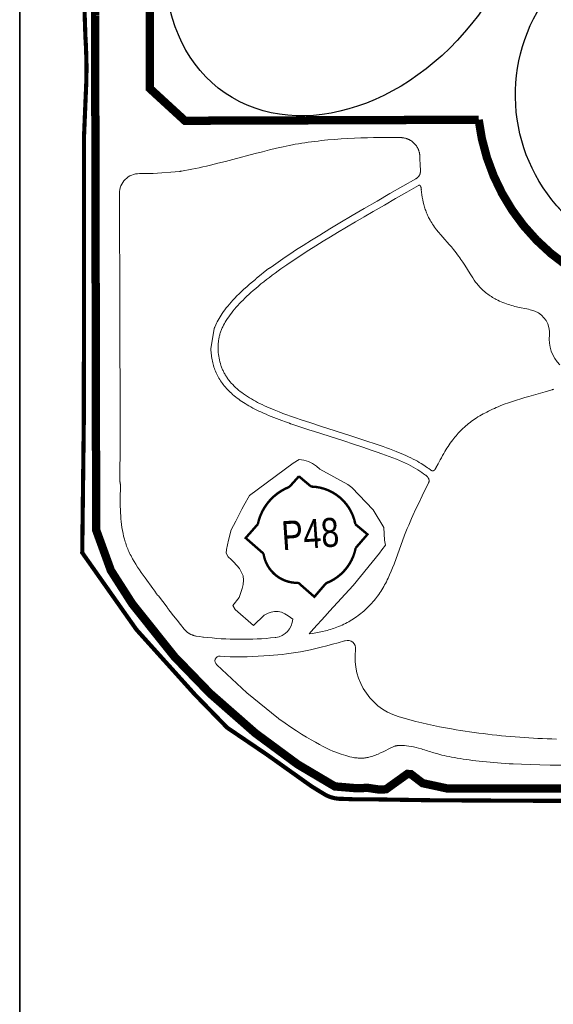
# Model space of a CAD drawing. Extents: x 0 to 840, y 0 to 594.
# Tile 11 of 16: x 733 to 748, y 509 to 537. Entities that reach past the tile are written whole.
import ezdxf

# ---------------------------------------------------------------- set-up
doc = ezdxf.new("R2010")
doc.units = 0
doc.linetypes.add('CENTER', pattern=[50.8, 31.75, -6.35, 6.35, -6.35])
doc.linetypes.add('PHANTOM', pattern=[2.5, 1.25, -0.25, 0.25, -0.25, 0.25, -0.25])
doc.layers.get('0').update_dxf_attribs({"lineweight": 0})
for name, color, linetype, lineweight in [('constrain', 252, 'Continuous', 5), ('DW-TITLE', 7, 'Continuous', 0), ('L-PARK LINES', 4, 'Continuous', 9)]:
    doc.layers.add(name, color=color, linetype=linetype, lineweight=lineweight)
doc.layers.add('DLN914__', color=5, linetype='PHANTOM')
doc.styles.add('Style-Arial', font='arial.ttf', dxfattribs={"width": 0.8})

# ---------------------------------------------------------------- blocks, each defined once
blk = doc.blocks.new('A$C0BCC0BFD')
at = {"layer": 'L-PARK LINES', "color": 7}
for p, q in [((165.34, -375.93), (162.59, -376.07)), ((168.06, -375.82), (165.34, -375.93)), ((170.74, -375.73), (168.06, -375.82)), ((173.36, -375.67), (170.74, -375.73)), ((175.91, -375.64), (173.36, -375.67)), ((178.38, -375.63), (175.91, -375.64)), ((180.77, -375.63), (178.38, -375.63)), ((183.06, -375.66), (180.77, -375.63)), ((185.06, -375.7), (183.06, -375.66)), ((185.24, -375.71), (185.06, -375.7)), ((185.41, -375.73), (185.24, -375.71)), ((185.59, -375.74), (185.41, -375.73)), ((185.76, -375.77), (185.59, -375.74)), ((185.94, -375.79), (185.76, -375.77)), ((186.12, -375.82), (185.94, -375.79)), ((186.3, -375.86), (186.12, -375.82)), ((186.48, -375.89), (186.3, -375.86)), ((186.66, -375.94), (186.48, -375.89)), ((186.83, -375.98), (186.66, -375.94)), ((133.94, -379.86), (132.55, -380.19)), ((135.32, -379.55), (133.94, -379.86)), ((136.66, -379.25), (135.32, -379.55)), ((137.97, -378.98), (136.66, -379.25)), ((139.25, -378.73), (137.97, -378.98)), ((140.49, -378.5), (139.25, -378.73)), ((141.82, -378.27), (140.49, -378.5)), ((143.16, -378.05), (141.82, -378.27)), ((144.51, -377.85), (143.16, -378.05)), ((145.88, -377.65), (144.51, -377.85)), ((147.25, -377.47), (145.88, -377.65)), ((148.63, -377.29), (147.25, -377.47)), ((150.02, -377.13), (148.63, -377.29)), ((151.41, -376.97), (150.02, -377.13)), ((154.2, -376.69), (151.41, -376.97)), ((157.01, -376.45), (154.2, -376.69)), ((159.8, -376.24), (157.01, -376.45)), ((162.59, -376.07), (159.8, -376.24)), ((187.01, -376.04), (186.83, -375.98)), ((187.19, -376.09), (187.01, -376.04)), ((187.37, -376.15), (187.19, -376.09)), ((187.55, -376.22), (187.37, -376.15)), ((187.73, -376.29), (187.55, -376.22)), ((187.9, -376.36), (187.73, -376.29)), ((188.08, -376.44), (187.9, -376.36)), ((188.25, -376.52), (188.08, -376.44)), ((188.43, -376.61), (188.25, -376.52)), ((188.6, -376.7), (188.43, -376.61)), ((188.77, -376.8), (188.6, -376.7)), ((188.93, -376.9), (188.77, -376.8)), ((189.1, -377), (188.93, -376.9)), ((189.26, -377.11), (189.1, -377)), ((189.43, -377.23), (189.26, -377.11)), ((189.58, -377.34), (189.43, -377.23)), ((189.74, -377.46), (189.58, -377.34)), ((189.89, -377.59), (189.74, -377.46)), ((190.04, -377.72), (189.89, -377.59)), ((190.19, -377.85), (190.04, -377.72)), ((190.33, -377.99), (190.19, -377.85)), ((190.47, -378.13), (190.33, -377.99)), ((190.61, -378.27), (190.47, -378.13)), ((190.74, -378.42), (190.61, -378.27)), ((190.87, -378.57), (190.74, -378.42)), ((191, -378.72), (190.87, -378.57)), ((191.12, -378.88), (191, -378.72)), ((191.24, -379.03), (191.12, -378.88)), ((191.35, -379.19), (191.24, -379.03)), ((191.46, -379.36), (191.35, -379.19)), ((191.57, -379.52), (191.46, -379.36)), ((191.67, -379.69), (191.57, -379.52)), ((191.76, -379.86), (191.67, -379.69)), ((191.86, -380.03), (191.76, -379.86)), ((191.94, -380.2), (191.86, -380.03)), ((123.69, -382.41), (114.32, -384.87)), ((126.72, -381.63), (123.69, -382.41)), ((129.68, -380.88), (126.72, -381.63)), ((132.55, -380.19), (129.68, -380.88)), ((192.03, -380.37), (191.94, -380.2)), ((192.11, -380.55), (192.03, -380.37)), ((192.18, -380.72), (192.11, -380.55)), ((192.25, -380.9), (192.18, -380.72)), ((192.32, -381.08), (192.25, -380.9)), ((192.38, -381.25), (192.32, -381.08)), ((192.43, -381.43), (192.38, -381.25)), ((192.48, -381.61), (192.43, -381.43)), ((192.53, -381.79), (192.48, -381.61)), ((192.58, -381.96), (192.53, -381.79)), ((192.62, -382.14), (192.58, -381.96)), ((192.65, -382.32), (192.62, -382.14)), ((192.68, -382.5), (192.65, -382.32)), ((192.71, -382.67), (192.68, -382.5)), ((192.73, -382.85), (192.71, -382.67)), ((192.75, -383.02), (192.73, -382.85)), ((192.76, -383.2), (192.75, -383.02)), ((192.85, -385.02), (192.76, -383.2)), ((100.15, -388.31), (98.61, -388.64)), ((101.7, -387.97), (100.15, -388.31)), ((103.25, -387.62), (101.7, -387.97)), ((104.82, -387.25), (103.25, -387.62)), ((107.98, -386.49), (104.82, -387.25)), ((111.15, -385.69), (107.98, -386.49)), ((114.32, -384.87), (111.15, -385.69)), ((192.91, -386.69), (192.85, -385.02)), ((193, -389.98), (192.91, -386.69)), ((75, -390.8), (80.74, -390.81)), ((91.87, -389.94), (80.74, -390.81)), ((91.93, -389.92), (91.87, -389.94)), ((91.99, -389.9), (91.93, -389.92)), ((92.11, -389.87), (91.99, -389.9)), ((92.23, -389.83), (92.11, -389.87)), ((92.36, -389.8), (92.23, -389.83)), ((92.5, -389.78), (92.36, -389.8)), ((92.64, -389.75), (92.5, -389.78)), ((94.1, -389.5), (92.64, -389.75)), ((95.59, -389.23), (94.1, -389.5)), ((97.09, -388.94), (95.59, -389.23)), ((98.61, -388.64), (97.09, -388.94)), ((191.77, -392.51), (191.86, -392.43)), ((191.86, -392.43), (191.95, -392.35)), ((191.95, -392.35), (192.04, -392.26)), ((192.04, -392.26), (192.12, -392.18)), ((192.12, -392.18), (192.2, -392.09)), ((192.2, -392.09), (192.27, -392)), ((192.27, -392), (192.35, -391.91)), ((192.35, -391.91), (192.42, -391.81)), ((192.42, -391.81), (192.48, -391.72)), ((192.48, -391.72), (192.55, -391.62)), ((192.55, -391.62), (192.61, -391.52)), ((192.61, -391.52), (192.63, -391.47)), ((192.63, -391.47), (192.66, -391.42)), ((192.66, -391.42), (192.69, -391.37)), ((192.69, -391.37), (192.71, -391.32)), ((192.71, -391.32), (192.74, -391.27)), ((192.74, -391.27), (192.76, -391.21)), ((192.76, -391.21), (192.78, -391.16)), ((192.78, -391.16), (192.8, -391.11)), ((192.8, -391.11), (192.83, -391.06)), ((192.83, -391.06), (192.84, -391)), ((192.84, -391), (192.86, -390.95)), ((192.86, -390.95), (192.88, -390.89)), ((192.88, -390.89), (192.9, -390.84)), ((192.9, -390.84), (192.91, -390.78)), ((192.91, -390.78), (192.93, -390.73)), ((192.93, -390.73), (192.94, -390.67)), ((192.94, -390.67), (192.95, -390.62)), ((192.95, -390.62), (192.96, -390.56)), ((192.96, -390.56), (192.97, -390.5)), ((192.97, -390.5), (192.98, -390.45)), ((192.98, -390.45), (192.99, -390.39)), ((192.99, -390.33), (193, -390.27)), ((192.99, -390.39), (192.99, -390.33)), ((193.01, -390.04), (193, -389.98)), ((193, -390.16), (193.01, -390.1)), ((193, -390.21), (193, -390.16)), ((193, -390.27), (193, -390.21)), ((193.01, -390.1), (193.01, -390.04)), ((180.22, -399.18), (185.64, -396.09)), ((185.64, -396.09), (191.07, -393)), ((191.07, -393), (191.17, -392.94)), ((191.17, -392.94), (191.28, -392.87)), ((191.28, -392.87), (191.38, -392.8)), ((191.38, -392.8), (191.48, -392.73)), ((191.48, -392.73), (191.58, -392.66)), ((191.58, -392.66), (191.68, -392.58)), ((191.68, -392.58), (191.77, -392.51)), ((66.8, -449.76), (66.64, -399.18)), ((174.82, -402.3), (180.22, -399.18)), ((169.42, -405.43), (174.82, -402.3)), ((159.21, -411.45), (164.31, -408.43)), ((164.31, -408.43), (169.42, -405.43)), ((154.95, -414), (159.21, -411.45)), ((147.24, -418.73), (150.72, -416.58)), ((150.72, -416.58), (154.95, -414)), ((140.99, -422.7), (143.79, -420.9)), ((143.79, -420.9), (147.24, -418.73)), ((136.21, -425.88), (138.2, -424.54)), ((138.2, -424.54), (140.99, -422.7)), ((130.32, -430.04), (132.26, -428.63)), ((132.26, -428.63), (134.23, -427.24)), ((134.23, -427.24), (136.21, -425.88)), ((124.11, -434.76), (129.19, -430.68)), ((129.19, -430.68), (129.28, -430.64)), ((129.28, -430.64), (129.36, -430.6)), ((129.36, -430.6), (129.45, -430.56)), ((129.45, -430.56), (129.54, -430.52)), ((129.54, -430.52), (129.63, -430.48)), ((129.63, -430.48), (129.71, -430.43)), ((129.71, -430.43), (129.8, -430.38)), ((129.8, -430.38), (129.89, -430.33)), ((129.89, -430.33), (129.97, -430.28)), ((129.97, -430.28), (130.06, -430.22)), ((130.06, -430.22), (130.15, -430.16)), ((130.15, -430.16), (130.23, -430.11)), ((130.23, -430.11), (130.32, -430.04)), ((120.06, -438.29), (121.26, -437.24)), ((121.26, -437.24), (122.48, -436.2)), ((122.48, -436.2), (123.71, -435.18)), ((123.71, -435.18), (123.75, -435.14)), ((123.75, -435.14), (123.8, -435.1)), ((123.8, -435.1), (123.84, -435.06)), ((123.84, -435.06), (123.88, -435.03)), ((123.88, -435.03), (123.91, -434.99)), ((123.91, -434.99), (123.95, -434.95)), ((123.95, -434.95), (123.99, -434.91)), ((123.99, -434.91), (124.02, -434.88)), ((124.02, -434.88), (124.05, -434.84)), ((124.05, -434.84), (124.08, -434.8)), ((124.08, -434.8), (124.11, -434.76)), ((115.99, -442.14), (116.93, -441.2)), ((116.93, -441.2), (117.89, -440.27)), ((117.89, -440.27), (118.87, -439.36)), ((118.87, -439.36), (120.06, -438.29)), ((112.11, -446.45), (112.82, -445.59)), ((112.82, -445.59), (113.55, -444.75)), ((113.55, -444.75), (114.3, -443.92)), ((114.3, -443.92), (115.06, -443.1)), ((115.06, -443.1), (115.99, -442.14)), ((66.95, -495.31), (66.8, -449.76)), ((108.93, -450.86), (109.38, -450.17)), ((109.38, -450.17), (109.84, -449.48)), ((109.84, -449.48), (110.38, -448.7)), ((110.38, -448.7), (110.94, -447.94)), ((110.94, -447.94), (111.52, -447.19)), ((111.52, -447.19), (112.11, -446.45)), ((106.78, -454.96), (107.08, -454.28)), ((107.08, -454.28), (107.4, -453.61)), ((107.4, -453.61), (107.73, -452.94)), ((107.73, -452.94), (108.09, -452.29)), ((108.09, -452.29), (108.5, -451.57)), ((108.5, -451.57), (108.93, -450.86)), ((106.38, -455.85), (105.06, -464.29)), ((106.38, -455.85), (106.42, -455.77)), ((106.42, -455.77), (106.47, -455.69)), ((106.47, -455.69), (106.5, -455.61)), ((106.5, -455.61), (106.54, -455.53)), ((106.54, -455.53), (106.58, -455.45)), ((106.58, -455.45), (106.62, -455.36)), ((106.62, -455.36), (106.66, -455.27)), ((106.66, -455.27), (106.78, -454.96)), ((105.06, -464.29), (105.08, -465.04)), ((105.08, -465.04), (105.12, -465.69)), ((105.12, -465.69), (105.17, -466.33)), ((105.17, -466.33), (105.24, -466.97)), ((105.24, -466.97), (105.33, -467.61)), ((105.33, -467.61), (105.43, -468.25)), ((105.43, -468.25), (105.54, -468.89)), ((105.54, -468.89), (105.67, -469.52)), ((105.67, -469.52), (105.82, -470.15)), ((105.82, -470.15), (105.98, -470.76)), ((105.98, -470.76), (106.15, -471.37)), ((106.15, -471.37), (106.33, -471.97)), ((106.33, -471.97), (106.54, -472.57)), ((106.54, -472.57), (106.76, -473.17)), ((106.76, -473.17), (106.99, -473.77)), ((106.99, -473.77), (107.24, -474.35)), ((107.24, -474.35), (107.5, -474.93)), ((107.5, -474.93), (107.79, -475.52)), ((107.79, -475.52), (108.1, -476.09)), ((108.1, -476.09), (108.42, -476.66)), ((108.42, -476.66), (108.75, -477.22)), ((108.75, -477.22), (109.1, -477.77)), ((109.1, -477.77), (109.47, -478.31)), ((109.47, -478.31), (109.85, -478.84)), ((109.85, -478.84), (110.24, -479.36)), ((110.24, -479.36), (110.67, -479.9)), ((110.67, -479.9), (111.11, -480.43)), ((111.11, -480.43), (111.57, -480.94)), ((111.57, -480.94), (112.04, -481.44)), ((112.04, -481.44), (112.56, -481.97)), ((112.56, -481.97), (113.09, -482.48)), ((113.09, -482.48), (113.63, -482.98)), ((113.63, -482.98), (114.18, -483.47)), ((114.18, -483.47), (114.8, -483.99)), ((114.8, -483.99), (115.43, -484.5)), ((115.43, -484.5), (116.07, -485)), ((116.07, -485), (116.73, -485.48)), ((116.73, -485.48), (117.39, -485.95)), ((117.39, -485.95), (118.06, -486.41)), ((118.06, -486.41), (118.74, -486.85)), ((118.74, -486.85), (119.42, -487.29)), ((119.42, -487.29), (120.22, -487.77)), ((120.22, -487.77), (121.03, -488.25)), ((121.03, -488.25), (121.85, -488.71)), ((121.85, -488.71), (122.67, -489.16)), ((122.67, -489.16), (123.51, -489.59)), ((123.51, -489.59), (124.34, -490.02)), ((124.34, -490.02), (125.19, -490.43)), ((125.19, -490.43), (126.03, -490.83)), ((126.03, -490.83), (127.11, -491.32)), ((127.11, -491.32), (128.18, -491.8)), ((66.98, -505.28), (66.95, -495.31)), ((128.18, -491.8), (129.27, -492.26)), ((129.27, -492.26), (130.36, -492.71)), ((130.36, -492.71), (131.45, -493.15)), ((131.45, -493.15), (132.55, -493.58)), ((132.55, -493.58), (134.76, -494.41)), ((134.76, -494.41), (136.41, -495)), ((136.41, -495), (138.06, -495.59)), ((138.06, -495.59), (138.14, -495.62)), ((138.14, -495.62), (138.21, -495.65)), ((138.21, -495.65), (138.28, -495.68)), ((138.28, -495.68), (138.35, -495.71)), ((138.35, -495.71), (138.42, -495.74)), ((138.42, -495.74), (138.48, -495.77)), ((138.48, -495.77), (138.54, -495.8)), ((138.54, -495.8), (138.6, -495.84)), ((138.6, -495.84), (138.65, -495.87)), ((138.65, -495.87), (146.19, -498.32)), ((148.52, -499.07), (146.19, -498.32)), ((160.8, -502.98), (148.52, -499.07)), ((164.88, -504.3), (160.8, -502.98)), ((168.86, -505.6), (164.88, -504.3)), ((172.82, -506.93), (168.86, -505.6)), ((174.82, -507.62), (172.82, -506.93)), ((176.81, -508.32), (174.82, -507.62)), ((121.3, -525.92), (139.59, -512.24)), ((139.59, -512.24), (142.14, -510.75)), ((142.14, -510.75), (144.1, -511.02)), ((144.1, -511.02), (145.99, -511.58)), ((145.99, -511.58), (147.76, -512.43)), ((178.37, -508.89), (176.81, -508.32)), ((179.93, -509.47), (178.37, -508.89)), ((181.48, -510.07), (179.93, -509.47)), ((183.02, -510.69), (181.48, -510.07)), ((184.27, -511.21), (183.02, -510.69)), ((185.51, -511.75), (184.27, -511.21)), ((186.74, -512.31), (185.51, -511.75)), ((187.96, -512.9), (186.74, -512.31)), ((147.76, -512.43), (149.39, -513.54)), ((149.39, -513.54), (150.83, -514.89)), ((150.83, -514.89), (162.59, -521.23)), ((188.99, -513.43), (187.96, -512.9)), ((190.01, -513.97), (188.99, -513.43)), ((191.01, -514.54), (190.01, -513.97)), ((192, -515.14), (191.01, -514.54)), ((192.81, -515.65), (192, -515.14)), ((193.6, -516.19), (192.81, -515.65)), ((194.38, -516.74), (193.6, -516.19)), ((66.85, -520.03), (66.84, -519.9)), ((66.86, -520.16), (66.85, -520.03)), ((66.87, -520.3), (66.86, -520.16)), ((66.89, -520.43), (66.87, -520.3)), ((66.91, -520.57), (66.89, -520.43)), ((66.93, -520.7), (66.91, -520.57)), ((193.76, -526.06), (196.46, -520.55)), ((195.15, -517.31), (194.38, -516.74)), ((195.27, -517.39), (195.15, -517.31)), ((195.38, -517.48), (195.27, -517.39)), ((195.49, -517.57), (195.38, -517.48)), ((195.59, -517.66), (195.49, -517.57)), ((195.69, -517.76), (195.59, -517.66)), ((195.79, -517.85), (195.69, -517.76)), ((195.88, -517.94), (195.79, -517.85)), ((195.97, -518.04), (195.88, -517.94)), ((196.05, -518.14), (195.97, -518.04)), ((196.13, -518.23), (196.05, -518.14)), ((196.17, -518.28), (196.13, -518.23)), ((196.2, -518.33), (196.17, -518.28)), ((196.24, -518.38), (196.2, -518.33)), ((196.27, -518.43), (196.24, -518.38)), ((196.31, -518.48), (196.27, -518.43)), ((196.34, -518.53), (196.31, -518.48)), ((196.37, -518.58), (196.34, -518.53)), ((196.4, -518.63), (196.37, -518.58)), ((196.42, -518.68), (196.4, -518.63)), ((196.45, -518.73), (196.42, -518.68)), ((196.47, -518.78), (196.45, -518.73)), ((196.46, -520.55), (196.49, -520.49)), ((196.5, -518.83), (196.47, -518.78)), ((196.49, -520.49), (196.52, -520.43)), ((196.52, -518.89), (196.5, -518.83)), ((196.54, -518.94), (196.52, -518.89)), ((196.52, -520.43), (196.54, -520.37)), ((196.56, -518.99), (196.54, -518.94)), ((196.54, -520.37), (196.56, -520.32)), ((196.58, -519.04), (196.56, -518.99)), ((196.56, -520.32), (196.58, -520.26)), ((196.59, -519.1), (196.58, -519.04)), ((196.58, -520.26), (196.6, -520.2)), ((196.61, -519.15), (196.59, -519.1)), ((196.6, -520.2), (196.61, -520.14)), ((196.62, -519.2), (196.61, -519.15)), ((196.61, -520.14), (196.63, -520.09)), ((196.63, -519.25), (196.62, -519.2)), ((196.64, -519.31), (196.63, -519.25)), ((196.63, -520.09), (196.64, -520.03)), ((196.65, -519.36), (196.64, -519.31)), ((196.64, -520.03), (196.65, -519.97)), ((196.66, -519.42), (196.65, -519.36)), ((196.65, -519.97), (196.66, -519.92)), ((196.67, -519.47), (196.66, -519.42)), ((196.66, -519.86), (196.67, -519.8)), ((196.66, -519.92), (196.66, -519.86)), ((196.67, -519.53), (196.67, -519.47)), ((196.67, -519.58), (196.67, -519.53)), ((196.68, -519.64), (196.67, -519.58)), ((196.67, -519.69), (196.68, -519.64)), ((196.67, -519.75), (196.67, -519.69)), ((196.67, -519.8), (196.67, -519.75)), ((66.95, -520.84), (66.93, -520.7)), ((66.98, -520.98), (66.95, -520.84)), ((67.01, -521.12), (66.96, -528.03)), ((67.01, -521.12), (66.98, -520.98)), ((162.59, -521.23), (164.2, -522.46)), ((164.2, -522.46), (173.19, -531.92)), ((66.96, -528.03), (66.95, -528.05)), ((66.95, -528.05), (66.95, -528.07)), ((66.95, -528.07), (66.95, -528.09)), ((66.95, -528.09), (66.95, -528.13)), ((66.95, -528.13), (66.95, -528.17)), ((66.95, -528.17), (66.98, -529.26)), ((118.91, -530.01), (121.3, -525.92)), ((191.16, -531.49), (192.45, -528.77)), ((192.45, -528.77), (193.76, -526.06)), ((66.98, -529.26), (66.99, -530.54)), ((66.99, -530.54), (67.02, -531.81)), ((67.02, -531.81), (67.07, -533.08)), ((115.53, -536.6), (118.04, -531.61)), ((118.04, -531.61), (118.91, -530.01)), ((173.19, -531.92), (177.64, -539.31)), ((189.91, -534.22), (191.16, -531.49)), ((67.07, -533.08), (67.15, -534.34)), ((67.15, -534.34), (67.24, -535.6)), ((67.24, -535.6), (67.36, -536.85)), ((67.36, -536.85), (67.51, -538.09)), ((113.51, -540.25), (115.53, -536.6)), ((188.1, -538.35), (188.69, -536.96)), ((188.69, -536.96), (189.29, -535.59)), ((189.29, -535.59), (189.91, -534.22)), ((67.51, -538.09), (67.69, -539.32)), ((67.69, -539.32), (67.89, -540.55)), ((67.89, -540.55), (68.13, -541.76)), ((112.42, -544.65), (113.51, -540.25)), ((177.64, -539.31), (177.93, -544.62)), ((186.41, -542.55), (186.96, -541.14)), ((186.96, -541.14), (187.52, -539.74)), ((187.52, -539.74), (188.1, -538.35)), ((68.13, -541.76), (68.4, -542.97)), ((68.4, -542.97), (68.71, -544.16)), ((68.71, -544.16), (68.88, -544.76)), ((68.88, -544.76), (69.06, -545.35)), ((69.06, -545.35), (69.25, -545.93)), ((111.59, -548.49), (112.42, -544.65)), ((177.93, -544.62), (178.4, -546.78)), ((181.95, -554.71), (186.41, -542.55)), ((69.25, -545.93), (69.45, -546.52)), ((69.45, -546.52), (69.66, -547.1)), ((69.66, -547.1), (69.88, -547.68)), ((69.88, -547.68), (70.11, -548.25)), ((70.11, -548.25), (70.35, -548.83)), ((70.35, -548.83), (70.62, -549.43)), ((70.62, -549.43), (70.9, -550.03)), ((111.42, -550.12), (111.59, -548.49)), ((176.81, -548.64), (175.91, -550.07)), ((178.4, -546.78), (176.81, -548.64)), ((70.9, -550.03), (71.19, -550.63)), ((71.19, -550.63), (71.5, -551.23)), ((71.5, -551.23), (71.81, -551.82)), ((71.81, -551.82), (72.14, -552.41)), ((72.14, -552.41), (72.81, -553.57)), ((72.81, -553.57), (73.52, -554.73)), ((112.32, -551.56), (111.42, -550.12)), ((113.52, -552.76), (112.32, -551.56)), ((114.7, -553.79), (113.52, -552.76)), ((175.91, -550.07), (164.74, -563.58)), ((73.52, -554.73), (74.26, -555.88)), ((74.26, -555.88), (75.03, -557.02)), ((75.03, -557.02), (75.81, -558.15)), ((116.99, -556.54), (114.7, -553.79)), ((118.54, -559.64), (116.99, -556.54)), ((180.11, -559.16), (180.74, -557.69)), ((180.74, -557.69), (181.36, -556.21)), ((181.36, -556.21), (181.95, -554.71)), ((75.81, -558.15), (76.61, -559.28)), ((76.61, -559.28), (77.42, -560.4)), ((77.42, -560.4), (80.68, -564.87)), ((118.73, -561.4), (118.54, -559.64)), ((118.61, -563.17), (118.73, -561.4)), ((178.74, -562.03), (179.09, -561.32)), ((179.09, -561.32), (179.44, -560.6)), ((179.44, -560.6), (180.11, -559.16)), ((80.68, -564.87), (81.48, -565.98)), ((81.48, -565.98), (82.26, -567.1)), ((116.9, -568.61), (118.18, -564.89)), ((118.18, -564.89), (118.61, -563.17)), ((164.74, -563.58), (154.87, -574.39)), ((176.39, -566.12), (176.81, -565.46)), ((176.81, -565.46), (177.21, -564.79)), ((177.21, -564.79), (177.61, -564.11)), ((177.61, -564.11), (178, -563.42)), ((178, -563.42), (178.37, -562.73)), ((178.37, -562.73), (178.74, -562.03)), ((82.26, -567.1), (82.67, -567.65)), ((82.67, -567.65), (82.7, -567.69)), ((82.7, -567.69), (82.74, -567.74)), ((82.74, -567.74), (82.77, -567.78)), ((82.77, -567.78), (82.81, -567.82)), ((82.81, -567.82), (82.84, -567.85)), ((82.84, -567.85), (82.87, -567.89)), ((82.87, -567.89), (82.91, -567.92)), ((82.91, -567.92), (82.94, -567.96)), ((82.94, -567.96), (82.97, -567.99)), ((82.97, -567.99), (86.7, -572.74)), ((114.25, -572), (116.9, -568.61)), ((173.1, -570.49), (173.6, -569.89)), ((173.6, -569.89), (174.1, -569.29)), ((174.1, -569.29), (174.58, -568.67)), ((174.58, -568.67), (175.05, -568.05)), ((175.05, -568.05), (175.51, -567.42)), ((175.51, -567.42), (175.95, -566.77)), ((175.95, -566.77), (176.39, -566.12)), ((86.7, -572.74), (86.72, -572.79)), ((86.72, -572.79), (86.73, -572.83)), ((86.73, -572.83), (86.75, -572.87)), ((86.75, -572.87), (86.79, -572.95)), ((86.79, -572.95), (86.84, -573.04)), ((86.84, -573.04), (86.88, -573.12)), ((86.88, -573.12), (86.93, -573.2)), ((86.93, -573.2), (86.98, -573.29)), ((86.98, -573.29), (87.03, -573.37)), ((87.03, -573.37), (87.09, -573.45)), ((87.09, -573.45), (87.21, -573.62)), ((87.21, -573.62), (87.33, -573.78)), ((87.33, -573.78), (87.98, -574.6)), ((115.3, -573.71), (114.25, -572)), ((122.91, -580.46), (115.3, -573.71)), ((169.25, -574.35), (169.83, -573.83)), ((169.83, -573.83), (170.4, -573.3)), ((170.4, -573.3), (170.96, -572.76)), ((170.96, -572.76), (171.51, -572.21)), ((171.51, -572.21), (172.05, -571.65)), ((172.05, -571.65), (172.58, -571.07)), ((172.58, -571.07), (173.1, -570.49)), ((87.98, -574.6), (89.4, -576.43)), ((89.4, -576.43), (90.84, -578.25)), ((90.84, -578.25), (92.29, -580.07)), ((127.44, -576.04), (122.91, -580.46)), ((129.02, -575.24), (127.44, -576.04)), ((130.35, -574.77), (129.02, -575.24)), ((131.8, -574.54), (130.35, -574.77)), ((133.27, -574.58), (131.8, -574.54)), ((134.71, -574.88), (133.27, -574.58)), ((136.14, -575.46), (134.71, -574.88)), ((137.48, -576.34), (136.14, -575.46)), ((139.43, -577.79), (137.48, -576.34)), ((153.02, -576.44), (148.12, -581.87)), ((154.87, -574.39), (153.02, -576.44)), ((163.58, -578.44), (164.25, -578.04)), ((164.25, -578.04), (164.91, -577.62)), ((164.91, -577.62), (165.55, -577.19)), ((165.55, -577.19), (166.19, -576.75)), ((166.19, -576.75), (166.82, -576.29)), ((166.82, -576.29), (167.44, -575.83)), ((167.44, -575.83), (168.06, -575.34)), ((168.06, -575.34), (168.66, -574.85)), ((168.66, -574.85), (169.25, -574.35)), ((92.29, -580.07), (93.86, -582.02)), ((93.86, -582.02), (93.99, -582.17)), ((93.99, -582.17), (94.12, -582.31)), ((94.12, -582.31), (94.25, -582.45)), ((94.25, -582.45), (94.39, -582.59)), ((148.12, -581.87), (146.27, -583.92)), ((153.23, -582.64), (153.91, -582.46)), ((153.91, -582.46), (154.58, -582.28)), ((154.58, -582.28), (155.25, -582.08)), ((155.25, -582.08), (155.92, -581.88)), ((155.92, -581.88), (156.58, -581.66)), ((156.58, -581.66), (157.23, -581.43)), ((157.23, -581.43), (157.97, -581.16)), ((157.97, -581.16), (158.69, -580.87)), ((158.69, -580.87), (159.42, -580.57)), ((159.42, -580.57), (160.13, -580.25)), ((160.13, -580.25), (160.84, -579.92)), ((160.84, -579.92), (161.53, -579.57)), ((161.53, -579.57), (162.23, -579.21)), ((162.23, -579.21), (162.91, -578.83)), ((162.91, -578.83), (163.58, -578.44)), ((94.39, -582.59), (94.53, -582.73)), ((94.53, -582.73), (94.67, -582.86)), ((94.67, -582.86), (94.82, -582.99)), ((94.82, -582.99), (94.97, -583.11)), ((94.97, -583.11), (95.12, -583.24)), ((95.12, -583.24), (95.28, -583.35)), ((95.28, -583.35), (95.44, -583.47)), ((95.44, -583.47), (95.6, -583.58)), ((95.6, -583.58), (95.77, -583.69)), ((95.77, -583.69), (95.94, -583.79)), ((95.94, -583.79), (96.11, -583.89)), ((96.11, -583.89), (96.28, -583.99)), ((96.28, -583.99), (96.46, -584.08)), ((96.46, -584.08), (96.64, -584.17)), ((96.64, -584.17), (96.81, -584.25)), ((96.81, -584.25), (97, -584.33)), ((97, -584.33), (97.18, -584.4)), ((97.18, -584.4), (97.36, -584.47)), ((97.36, -584.47), (97.55, -584.54)), ((97.55, -584.54), (97.73, -584.6)), ((97.73, -584.6), (97.92, -584.66)), ((97.92, -584.66), (98.11, -584.71)), ((98.11, -584.71), (98.3, -584.76)), ((98.3, -584.76), (98.49, -584.8)), ((98.49, -584.8), (98.68, -584.84)), ((98.68, -584.84), (98.86, -584.87)), ((98.86, -584.87), (100.39, -585.08)), ((100.39, -585.08), (101.72, -585.26)), ((101.72, -585.26), (101.76, -585.26)), ((101.76, -585.26), (101.8, -585.26)), ((101.8, -585.26), (101.84, -585.27)), ((101.84, -585.27), (101.88, -585.27)), ((131.99, -585.48), (132.26, -585.45)), ((146.27, -583.93), (147.68, -583.73)), ((146.27, -583.92), (146.27, -583.93)), ((147.68, -583.73), (149.09, -583.5)), ((149.09, -583.5), (150.48, -583.24)), ((150.48, -583.24), (151.86, -582.96)), ((151.86, -582.96), (153.23, -582.64)), ((144.74, -591.02, 0), (146.88, -590.58, 0)), ((146.88, -590.58, 0), (149.08, -590.09, 0)), ((149.08, -590.09, 0), (151.34, -589.55, 0)), ((151.34, -589.55, 0), (153.68, -588.96, 0)), ((153.68, -588.96, 0), (156.08, -588.32, 0)), ((156.08, -588.32, 0), (158.55, -587.63, 0)), ((158.55, -587.63, 0), (161.1, -586.89, 0)), ((161.1, -586.89, 0), (161.41, -586.8, 0)), ((108.95, -593.25, 0), (110.85, -593.47, 0)), ((129.59, -593.04, 0), (131.31, -592.93, 0)), ((131.31, -592.93, 0), (133.09, -592.77, 0)), ((133.09, -592.77, 0), (134.9, -592.58, 0)), ((134.9, -592.58, 0), (136.76, -592.35, 0)), ((136.76, -592.35, 0), (138.68, -592.08, 0)), ((138.68, -592.08, 0), (140.64, -591.77, 0)), ((140.64, -591.77, 0), (142.66, -591.42, 0)), ((142.66, -591.42, 0), (144.74, -591.02, 0)), ((120.13, -608.72, 0), (107.51, -596.93)), ((133.41, -619.49, 0), (120.13, -608.72, 0)), ((133.48, -619.55, 0), (133.41, -619.49, 0)), ((133.51, -619.57, 0), (133.48, -619.55, 0)), ((136.17, -621.42, 0), (133.51, -619.57, 0)), ((186.14, -619.32, 0), (188.61, -620, 0)), ((138.64, -623.09, 0), (136.17, -621.42, 0)), ((140.96, -624.62, 0), (138.64, -623.09, 0)), ((188.61, -620, 0), (191.08, -620.65, 0)), ((191.08, -620.65, 0), (193.57, -621.27, 0)), ((193.57, -621.27, 0), (196.07, -621.85, 0)), ((196.07, -621.85, 0), (198.57, -622.4, 0)), ((198.57, -622.4, 0), (201.08, -622.91, 0)), ((201.08, -622.91, 0), (203.6, -623.39, 0)), ((203.6, -623.39, 0), (206.12, -623.84, 0)), ((206.12, -623.84, 0), (208.01, -624.15, 0)), ((143.14, -626.01, 0), (140.96, -624.62, 0)), ((145.19, -627.27, 0), (143.14, -626.01, 0)), ((147.11, -628.41, 0), (145.19, -627.27, 0)), ((208.01, -624.15, 0), (209.9, -624.46, 0)), ((209.9, -624.46, 0), (211.8, -624.75, 0)), ((211.8, -624.75, 0), (213.69, -625.03, 0)), ((213.69, -625.03, 0), (215.59, -625.3, 0)), ((215.59, -625.3, 0), (217.5, -625.55, 0)), ((217.5, -625.55, 0), (219.4, -625.8, 0)), ((219.4, -625.8, 0), (221.31, -626.03, 0)), ((221.31, -626.03, 0), (223.22, -626.25, 0)), ((223.22, -626.25, 0), (225.13, -626.46, 0)), ((225.13, -626.46, 0), (227.05, -626.66, 0)), ((227.05, -626.66, 0), (228.96, -626.84, 0)), ((228.96, -626.84, 0), (230.88, -627.01, 0)), ((230.88, -627.01, 0), (232.8, -627.17, 0)), ((232.8, -627.17, 0), (234.72, -627.32, 0)), ((234.72, -627.32, 0), (236.64, -627.46, 0)), ((236.64, -627.46, 0), (238.56, -627.58, 0)), ((238.56, -627.58, 0), (240.49, -627.7, 0)), ((240.49, -627.7, 0), (242.41, -627.8, 0)), ((242.41, -627.8, 0), (244.34, -627.89, 0)), ((244.34, -627.89, 0), (246.26, -627.96, 0)), ((246.26, -627.96, 0), (248.19, -628.02, 0)), ((148.9, -629.43, 0), (147.11, -628.41, 0)), ((150.58, -630.35, 0), (148.9, -629.43, 0)), ((152.15, -631.16, 0), (150.58, -630.35, 0)), ((153.62, -631.89, 0), (152.15, -631.16, 0)), ((155, -632.53, 0), (153.62, -631.89, 0)), ((180.66, -631.71, 0), (177.33, -633.38, 0)), ((180.98, -631.56, 0), (180.66, -631.71, 0)), ((181.29, -631.43, 0), (180.98, -631.56, 0)), ((181.59, -631.3, 0), (181.29, -631.43, 0)), ((181.88, -631.19, 0), (181.59, -631.3, 0)), ((182.16, -631.1, 0), (181.88, -631.19, 0)), ((182.3, -631.05, 0), (182.16, -631.1, 0)), ((182.43, -631.01, 0), (182.3, -631.05, 0)), ((182.57, -630.98, 0), (182.43, -631.01, 0)), ((182.71, -630.94, 0), (182.57, -630.98, 0)), ((182.84, -630.91, 0), (182.71, -630.94, 0)), ((182.98, -630.88, 0), (182.84, -630.91, 0)), ((183.12, -630.85, 0), (182.98, -630.88, 0)), ((183.26, -630.83, 0), (183.12, -630.85, 0)), ((183.4, -630.81, 0), (183.26, -630.83, 0)), ((183.54, -630.79, 0), (183.4, -630.81, 0)), ((183.68, -630.77, 0), (183.54, -630.79, 0)), ((183.83, -630.76, 0), (183.68, -630.77, 0)), ((184.13, -630.74, 0), (183.83, -630.76, 0)), ((184.45, -630.73, 0), (184.13, -630.74, 0)), ((184.79, -630.72, 0), (184.45, -630.73, 0)), ((185.14, -630.73, 0), (184.79, -630.72, 0)), ((185.51, -630.74, 0), (185.14, -630.73, 0)), ((185.9, -630.76, 0), (185.51, -630.74, 0)), ((186.31, -630.79, 0), (185.9, -630.76, 0)), ((187.17, -630.87, 0), (186.31, -630.79, 0)), ((188.1, -630.99, 0), (187.17, -630.87, 0)), ((189.08, -631.15, 0), (188.1, -630.99, 0)), ((190.11, -631.36, 0), (189.08, -631.15, 0)), ((191.18, -631.6, 0), (190.11, -631.36, 0)), ((192.29, -631.89, 0), (191.18, -631.6, 0)), ((193.43, -632.22, 0), (192.29, -631.89, 0)), ((248.19, -628.02, 0), (250.12, -628.08, 0)), ((156.29, -633.09, 0), (155, -632.53, 0)), ((157.5, -633.59, 0), (156.29, -633.09, 0)), ((158.63, -634.02, 0), (157.5, -633.59, 0)), ((159.7, -634.4, 0), (158.63, -634.02, 0)), ((160.71, -634.73, 0), (159.7, -634.4, 0)), ((161.67, -635.02, 0), (160.71, -634.73, 0)), ((162.58, -635.28, 0), (161.67, -635.02, 0)), ((163.44, -635.49, 0), (162.58, -635.28, 0)), ((164.26, -635.68, 0), (163.44, -635.49, 0)), ((165.04, -635.82, 0), (164.26, -635.68, 0)), ((165.41, -635.89, 0), (165.04, -635.82, 0)), ((165.78, -635.94, 0), (165.41, -635.89, 0)), ((166.14, -635.99, 0), (165.78, -635.94, 0)), ((166.49, -636.02, 0), (166.14, -635.99, 0)), ((166.84, -636.05, 0), (166.49, -636.02, 0)), ((167.17, -636.08, 0), (166.84, -636.05, 0)), ((167.5, -636.09, 0), (167.17, -636.08, 0)), ((167.83, -636.1, 0), (167.5, -636.09, 0)), ((168.15, -636.1, 0), (167.83, -636.1, 0)), ((168.46, -636.1, 0), (168.15, -636.1, 0)), ((168.77, -636.09, 0), (168.46, -636.1, 0)), ((169.07, -636.07, 0), (168.77, -636.09, 0)), ((169.37, -636.04, 0), (169.07, -636.07, 0)), ((169.67, -636.01, 0), (169.37, -636.04, 0)), ((169.96, -635.97, 0), (169.67, -636.01, 0)), ((170.25, -635.93, 0), (169.96, -635.97, 0)), ((170.54, -635.88, 0), (170.25, -635.93, 0)), ((170.82, -635.83, 0), (170.54, -635.88, 0)), ((171.11, -635.77, 0), (170.82, -635.83, 0)), ((171.39, -635.7, 0), (171.11, -635.77, 0)), ((171.95, -635.56, 0), (171.39, -635.7, 0)), ((172.52, -635.39, 0), (171.95, -635.56, 0)), ((173.08, -635.21, 0), (172.52, -635.39, 0)), ((173.63, -635.01, 0), (173.08, -635.21, 0)), ((174.19, -634.8, 0), (173.63, -635.01, 0)), ((174.74, -634.58, 0), (174.19, -634.8, 0)), ((175.28, -634.35, 0), (174.74, -634.58, 0)), ((176.33, -633.87, 0), (175.28, -634.35, 0)), ((177.33, -633.38, 0), (176.33, -633.87, 0)), ((200.33, -634.33, 0), (198.73, -633.88, 0)), ((201.19, -634.56, 0), (200.33, -634.33, 0)), ((202.09, -634.79, 0), (201.19, -634.56, 0)), ((203.04, -635.01, 0), (202.09, -634.79, 0)), ((204.03, -635.24, 0), (203.04, -635.01, 0)), ((205.07, -635.46, 0), (204.03, -635.24, 0)), ((206.15, -635.67, 0), (205.07, -635.46, 0)), ((207.28, -635.88, 0), (206.15, -635.67, 0)), ((208.46, -636.09, 0), (207.28, -635.88, 0)), ((209.67, -636.29, 0), (208.46, -636.09, 0)), ((210.93, -636.49, 0), (209.67, -636.29, 0)), ((212.23, -636.68, 0), (210.93, -636.49, 0)), ((213.56, -636.86, 0), (212.23, -636.68, 0)), ((214.93, -637.04, 0), (213.56, -636.86, 0)), ((216.33, -637.21, 0), (214.93, -637.04, 0)), ((217.77, -637.38, 0), (216.33, -637.21, 0)), ((219.24, -637.54, 0), (217.77, -637.38, 0)), ((220.74, -637.69, 0), (219.24, -637.54, 0)), ((222.26, -637.83, 0), (220.74, -637.69, 0)), ((223.81, -637.96, 0), (222.26, -637.83, 0)), ((225.39, -638.09, 0), (223.81, -637.96, 0)), ((226.99, -638.2, 0), (225.39, -638.09, 0)), ((228.62, -638.31, 0), (226.99, -638.2, 0)), ((230.28, -638.41, 0), (228.62, -638.31, 0)), ((231.98, -638.5, 0), (230.28, -638.41, 0)), ((235.52, -638.65, 0), (231.98, -638.5, 0)), ((239.26, -638.78, 0), (235.52, -638.65, 0)), ((243.25, -638.89, 0), (239.26, -638.78, 0)), ((247.53, -638.96, 0), (243.25, -638.89, 0)), ((252.14, -639.02, 0), (247.53, -638.96, 0))]:
    blk.add_line(p, q, dxfattribs=at)
for points in [[(217.51, -368.21, 0.599734), (360.5, -423.69)], [(377.11, -648.71), (204.61, -648.87), (193.99, -646.58), (189.06, -642.81), (187.58, -642.71), (178.6, -649.15), (175.72, -649.28), (170.95, -648.56), (166.23, -648.71), (157.12, -647.96), (141.54, -638.74), (123.8, -625.66), (104.73, -608.95), (89.8, -593.57), (72.04, -571.36), (63.04, -557.32), (56.87, -540.34), (56.43, -324.62, -0.215451)], [(248.87, -481.31), (248.75, -481.36), (248.63, -481.41), (248.51, -481.46), (248.4, -481.5), (248.24, -481.55), (247.78, -481.69), (245.49, -482.35), (238.62, -484.27), (236.87, -484.77), (235.14, -485.29), (233.41, -485.83), (231.68, -486.4), (229.97, -486.99), (228.27, -487.61), (226.58, -488.27), (225.74, -488.62), (224.91, -488.97), (224.08, -489.33), (223.26, -489.71), (222.44, -490.09), (221.62, -490.49), (220.87, -490.87), (220.12, -491.26), (219.38, -491.66), (218.65, -492.07), (217.92, -492.49), (217.2, -492.93), (216.49, -493.38), (215.79, -493.84), (215.14, -494.28), (214.51, -494.74), (213.89, -495.2), (213.27, -495.67), (212.67, -496.16), (212.07, -496.66), (211.49, -497.18), (210.91, -497.7), (210.4, -498.2), (209.9, -498.7), (209.41, -499.21), (208.93, -499.74), (208.45, -500.27), (207.99, -500.81), (207.54, -501.36), (207.09, -501.91), (206.58, -502.58), (206.08, -503.25), (205.59, -503.94), (205.11, -504.63), (204.64, -505.33), (204.18, -506.04), (203.73, -506.75), (203.29, -507.47), (202.8, -508.31), (202.31, -509.15), (201.83, -510), (201.37, -510.85), (200.45, -512.56), (199.57, -514.29), (199.52, -514.38), (199.47, -514.47), (199.43, -514.55), (199.37, -514.64), (199.32, -514.72), (199.27, -514.8), (199.21, -514.88), (199.18, -514.92), (199.15, -514.96), (199.1, -515.02), (199.06, -515.07), (199.01, -515.12), (198.98, -515.15), (198.96, -515.17), (198.93, -515.2), (198.9, -515.22), (198.88, -515.24), (198.85, -515.26), (198.82, -515.29), (198.79, -515.31), (198.76, -515.33), (198.73, -515.35), (198.71, -515.37), (198.68, -515.38), (198.65, -515.4), (198.62, -515.41), (198.59, -515.43), (198.56, -515.44), (198.53, -515.45), (198.5, -515.47), (198.47, -515.48), (198.44, -515.49), (198.41, -515.5), (198.38, -515.5), (198.34, -515.51), (198.31, -515.52), (198.3, -515.52), (198.28, -515.52), (198.26, -515.52), (198.25, -515.53), (198.22, -515.53), (198.2, -515.53), (198.17, -515.53), (198.14, -515.53), (198.12, -515.53), (198.09, -515.53), (198.06, -515.52), (198.04, -515.52), (198.01, -515.52), (197.98, -515.51), (197.96, -515.51), (197.93, -515.5), (197.91, -515.5), (197.88, -515.49), (197.85, -515.48), (197.83, -515.47), (197.8, -515.46), (197.77, -515.45), (197.74, -515.44), (197.71, -515.43), (197.68, -515.41), (197.66, -515.4), (197.63, -515.38), (197.6, -515.37), (197.55, -515.34), (197.49, -515.3), (197.44, -515.27), (197.39, -515.23), (197.29, -515.16), (196.52, -514.58), (196.05, -514.24), (195.09, -513.57), (194.11, -512.93), (193.34, -512.44), (192.57, -511.98), (191.78, -511.53), (190.98, -511.09), (189.99, -510.57), (188.99, -510.06), (187.98, -509.58), (186.96, -509.11), (185.94, -508.66), (184.91, -508.22), (183.87, -507.79), (182.83, -507.37), (181.47, -506.84), (180.1, -506.33), (178.72, -505.82), (177.35, -505.33), (175.66, -504.73), (173.97, -504.15), (170.59, -503.01), (167.17, -501.89), (163.74, -500.78), (151.05, -496.73), (146.59, -495.29), (143.35, -494.22), (140.11, -493.13), (138.5, -492.56), (136.89, -491.99), (135.28, -491.4), (133.68, -490.79), (131.61, -489.98), (130.58, -489.55), (129.55, -489.12), (128.53, -488.67), (127.51, -488.21), (126.51, -487.74), (125.51, -487.24), (124.62, -486.8), (123.75, -486.33), (122.89, -485.85), (122.03, -485.36), (121.19, -484.85), (120.35, -484.32), (119.53, -483.77), (118.72, -483.21), (118.03, -482.71), (117.35, -482.19), (116.69, -481.65), (116.04, -481.1), (115.4, -480.54), (114.79, -479.95), (114.19, -479.34), (113.61, -478.72), (113.1, -478.12), (112.6, -477.5), (112.36, -477.19), (112.13, -476.87), (111.9, -476.55), (111.68, -476.22), (111.46, -475.89), (111.25, -475.56), (111.05, -475.22), (110.85, -474.88), (110.66, -474.53), (110.47, -474.18), (110.3, -473.83), (110.13, -473.47), (109.97, -473.11), (109.81, -472.75), (109.67, -472.38), (109.53, -472.01), (109.39, -471.64), (109.27, -471.26), (109.03, -470.51), (108.82, -469.75), (108.63, -468.98), (108.47, -468.2), (108.34, -467.42), (108.23, -466.64), (108.15, -465.85), (108.1, -465.07), (108.07, -464.28), (108.06, -463.49), (108.07, -463.09), (108.09, -462.69), (108.11, -462.3), (108.14, -461.91), (108.18, -461.51), (108.22, -461.12), (108.28, -460.74), (108.34, -460.35), (108.4, -459.97), (108.48, -459.6), (108.56, -459.22), (108.65, -458.84), (108.75, -458.47), (108.86, -458.1), (108.97, -457.72), (109.1, -457.34), (109.23, -456.97), (109.37, -456.6), (109.51, -456.23), (109.67, -455.86), (109.83, -455.5), (109.99, -455.14), (110.34, -454.44), (110.71, -453.75), (111.1, -453.07), (111.51, -452.4), (112.02, -451.61), (112.55, -450.84), (113.1, -450.08), (113.66, -449.33), (114.31, -448.51), (114.98, -447.7), (115.66, -446.9), (116.36, -446.12), (117.07, -445.35), (117.79, -444.59), (118.53, -443.84), (119.27, -443.11), (120.13, -442.29), (120.99, -441.49), (121.87, -440.7), (122.76, -439.92), (123.85, -438.97), (124.96, -438.04), (126.07, -437.12), (127.2, -436.21), (128.39, -435.28), (129.58, -434.35), (130.79, -433.44), (132, -432.54), (133.22, -431.64), (134.45, -430.76), (135.68, -429.89), (136.92, -429.03), (139.21, -427.48), (141.51, -425.95), (143.82, -424.45), (146.15, -422.96), (149.15, -421.08), (152.17, -419.21), (155.2, -417.36), (158.24, -415.53), (161.96, -413.3), (165.7, -411.1), (169.44, -408.9), (173.18, -406.72), (177.9, -403.99), (182.62, -401.27), (187.35, -398.57), (192.19, -395.81), (192.23, -395.79), (192.27, -395.78), (192.31, -395.76), (192.32, -395.75), (192.34, -395.74), (192.36, -395.74), (192.38, -395.73), (192.41, -395.72), (192.42, -395.72), (192.44, -395.71), (192.45, -395.71), (192.47, -395.71), (192.48, -395.7), (192.49, -395.7), (192.51, -395.7), (192.52, -395.7), (192.54, -395.69), (192.55, -395.69), (192.56, -395.69), (192.58, -395.69), (192.59, -395.69), (192.61, -395.69), (192.62, -395.69), (192.64, -395.69), (192.65, -395.69), (192.66, -395.7), (192.68, -395.7), (192.69, -395.7), (192.71, -395.7), (192.72, -395.71), (192.74, -395.71), (192.75, -395.72), (192.76, -395.72), (192.78, -395.73), (192.79, -395.73), (192.8, -395.74), (192.82, -395.74), (192.83, -395.75), (192.84, -395.76), (192.85, -395.77), (192.86, -395.77), (192.87, -395.78), (192.89, -395.79), (192.9, -395.8), (192.91, -395.81), (192.92, -395.82), (192.93, -395.83), (192.94, -395.84), (192.95, -395.85), (192.96, -395.86), (192.97, -395.87), (192.97, -395.88), (192.98, -395.89), (192.99, -395.9), (193, -395.91), (193.01, -395.93), (193.02, -395.94), (193.03, -395.96), (193.04, -395.97), (193.05, -395.99), (193.07, -396.02), (193.09, -396.05), (193.1, -396.08), (193.12, -396.11), (193.13, -396.15), (193.15, -396.19), (193.17, -396.24), (193.18, -396.28), (193.2, -396.33), (193.21, -396.37), (193.23, -396.42), (193.25, -396.51), (193.28, -396.63), (193.3, -396.74), (193.32, -396.86), (193.34, -396.98), (193.39, -397.31), (193.43, -397.64), (193.41, -397.53), (193.53, -398.6), (193.67, -399.68), (193.83, -400.74), (194.02, -401.81), (194.24, -402.82), (194.48, -403.83), (194.76, -404.83), (194.91, -405.32), (195.07, -405.82), (195.25, -406.31), (195.43, -406.8), (195.62, -407.29), (195.82, -407.78), (196.03, -408.26), (196.25, -408.73), (196.48, -409.2), (196.72, -409.67), (197.06, -410.28), (197.42, -410.89), (197.79, -411.48), (198.17, -412.07), (198.57, -412.64), (198.98, -413.21), (199.4, -413.78), (199.82, -414.33), (200.67, -415.4), (201.54, -416.45), (202.43, -417.49), (205.12, -420.56), (206.02, -421.59), (206.9, -422.63), (207.5, -423.36), (208.09, -424.09), (208.66, -424.84), (209.23, -425.6), (209.65, -426.18), (210.06, -426.78), (210.86, -427.98), (211.63, -429.19), (213.91, -432.87), (214.46, -433.74), (215.03, -434.6), (215.62, -435.46), (216.23, -436.3), (216.86, -437.12), (217.19, -437.52), (217.52, -437.91), (217.87, -438.3), (218.22, -438.68), (218.58, -439.06), (218.96, -439.42), (219.43, -439.87), (219.92, -440.29), (220.42, -440.7), (220.93, -441.1), (221.4, -441.45), (221.88, -441.79), (222.37, -442.11), (222.86, -442.43), (223.36, -442.73), (223.87, -443.02), (224.38, -443.31), (224.89, -443.58), (225.59, -443.93), (226.29, -444.26), (227, -444.58), (227.71, -444.88), (228.43, -445.16), (229.16, -445.43), (229.89, -445.68), (230.63, -445.92), (231.31, -446.13), (232, -446.32), (232.69, -446.51), (233.38, -446.68), (234.45, -446.92), (237.69, -447.58), (238.42, -447.75), (239.15, -447.93, -0.02805), (241.15, -448.58, -0.335323), (247.21, -458.45), (247.2, -458.51, 0.223846), (251.62, -471.1, -0.323491)]]:
    blk.add_lwpolyline(points, format="xyb", dxfattribs=at)
blk.add_lwpolyline([(79.47, -310.92), (79.4, -355.11), (94.15, -368.63), (217.51, -368.21)], dxfattribs=at)
for centre, radius, start, end in [((74.99, -399.15), 8.35, 89.9479, 180.1819), ((536.82, -517.14), 469.99, 178.5537, 180.3364), ((131.1, -577.18), 8.35, 277.9389, 355.8167), ((117.87, -453.44), 132.79, 263.0845, 276.1059), ((162.4, -590.06, 0), 3.41, 352.6149, 106.847), ((191.61, -593.85, 0), 26.05, 172.6095, 257.8659), ((108.82, -595.32, 0), 2.07, 86.372, 230.9557), ((116.49, -430.75, 0), 162.82, 268.0156, 274.6132), ((316.56, -247.35, 0), 404.09, 252.2596, 253.0464)]:
    blk.add_arc(centre, radius, start, end, dxfattribs=at)
blk = doc.blocks.new('Key_Plan')
at = {"layer": 'DW-TITLE', "linetype": 'CENTER', "ltscale": 0.05, "const_width": 0.1}
blk.add_lwpolyline([(-22.296, -18.024), (-22.249, -19.43), (-22.237, -19.647), (-22.229, -19.865), (-22.224, -20.082), (-22.224, -20.299), (-22.227, -20.517), (-22.284, -21.873), (-22.284, -26.464), (-22.288, -28.76), (-22.326, -31.902), (-21.016, -33.759), (-19.609, -35.32), (-18.819, -36.131), (-17.846, -36.79), (-16.784, -37.545), (-16.681, -37.609), (-16.593, -37.663), (-16.504, -37.717), (-16.414, -37.77), (-16.318, -37.809), (-16.217, -37.836), (-16.114, -37.85), (-16.01, -37.852), (-15.906, -37.856), (-15.802, -37.86), (-15.698, -37.862), (-15.594, -37.864), (-15.49, -37.864), (-15.386, -37.864), (-15.282, -37.863), (-13.817, -37.886), (-8.06, -37.913)], dxfattribs=at)
at = {"layer": 'DW-TITLE', "linetype": 'Continuous', "lineweight": 30}
for points in [[(0.114, -18.851), (0.804, -19.845), (-5.299, -24.095, -0.85212), (-11.123, -18.518), (-6.419, -11.66), (-4.962, -11.67), (-10.126, -19.204, 0.852392), (-6.029, -23.131), (0.114, -18.851)], [(-17.085, -30.055), (-16.789, -30.303, -0.355134), (-15.719, -31.213), (-15.719, -31.213), (-15.425, -31.459), (-15.71, -31.786, -0.258862), (-16.427, -32.639), (-16.71, -32.968), (-17.095, -32.631, -0.381835), (-17.941, -31.923), (-18.372, -31.547), (-18.078, -31.212, -0.254027), (-17.312, -30.31)]]:
    blk.add_lwpolyline(points, format="xyb", close=True, dxfattribs=at)
at = {"layer": 'DW-TITLE'}
blk.add_lwpolyline([(-17.085, -30.055), (-16.789, -30.303, -0.355146), (-15.719, -31.213), (-15.425, -31.459), (-15.71, -31.786, -0.258837), (-16.427, -32.639), (-16.71, -32.968), (-17.095, -32.631, -0.381857), (-17.941, -31.923), (-18.372, -31.547), (-18.078, -31.212, -0.254021), (-17.312, -30.31)], format="xyb", close=True, dxfattribs=at)
blk.add_arc((-7.763, -20.839), 4.084, 145.3666, 307.1065, dxfattribs=at)
blk.add_ellipse((-15.875, -16.428), major_axis=(2.994, 4.365), ratio=0.753976, dxfattribs=at)
at = {"layer": 'DW-TITLE', "linetype": 'Continuous', "lineweight": 30}
blk.add_ellipse((-15.875, -16.428), major_axis=(2.994, 4.365), ratio=0.753976, dxfattribs=at)
at = {"layer": 'DW-TITLE', "insert": (-17.528, -31.145), "char_height": 0.7, "attachment_point": 1, "rotation": 3.9989, "line_spacing_factor": 1.2, "style": 'Style-Arial'}
blk.add_mtext('P48', dxfattribs=at)
blk = doc.blocks.new('1')
at = {"layer": 'constrain', "color": 7, "const_width": 0.1}
blk.add_lwpolyline([(509.478, 473.322), (509.991, 472.891, -0.355146), (511.85, 471.311), (512.359, 470.885), (511.865, 470.316, -0.258822), (510.62, 468.835), (510.128, 468.264), (509.46, 468.85, -0.381828), (507.991, 470.079), (507.243, 470.732), (507.753, 471.313, -0.254038), (509.083, 472.879), (509.478, 473.322)], format="xyb", dxfattribs=at)
at = {"layer": 'DLN914__', "color": 10, "ltscale": 0.008}
for points in [[(546.271, 475.804, 0.35, 0.35, 0), (544.601, 477.504, 0.35, 0.35, 0), (543.659, 490.987, 0.35, 0.35, 0), (542.647, 492.52, 0.35, 0.35, 0), (541.688, 491.852, 0.35, 0.35, 0), (531.328, 482.734, 0.35, 0.35, -0.599732), (517.029, 488.283, 0.35, 0.35, 0), (504.693, 488.241, 0.35, 0.35, 0), (503.218, 489.593, 0.35, 0.35, 0), (503.225, 494.012, 0.35, 0.35, -0.225507)], [(506.585, 506.537, 0.35, 0.35, 0.21545), (500.921, 492.642, 0.35, 0.35, 0), (500.964, 471.07, 0.35, 0.35, 0), (501.582, 469.372, 0.35, 0.35, 0), (502.482, 467.968, 0.35, 0.35, 0), (504.258, 465.747, 0.35, 0.35, 0), (505.75, 464.209, 0.35, 0.35, 0), (507.657, 462.538, 0.35, 0.35, 0), (509.432, 461.23, 0.35, 0.35, 0), (510.99, 460.308, 0.35, 0.35, 0), (511.901, 460.232, 0.35, 0.35, 0), (512.373, 460.248, 0.35, 0.35, 0), (512.85, 460.176, 0.35, 0.35, 0), (513.137, 460.189, 0.35, 0.35, 0), (514.035, 460.833, 0.35, 0.35, 0), (514.184, 460.823, 0.35, 0.35, 0), (514.676, 460.445, 0.35, 0.35, 0), (515.739, 460.216, 0.35, 0.35, 0), (532.989, 460.233, 0.35, 0.35, 0)]]:
    blk.add_lwpolyline(points, format="xyseb", dxfattribs=at)

msp = doc.modelspace()

# ---------------------------------------------------------------- linework, layer by layer
at = {"layer": 'DW-TITLE', "lineweight": 35}
msp.add_line((732.73, 586.937), (732.73, 7.063), dxfattribs=at)

# ---------------------------------------------------------------- block references
for name, p, xscale, yscale, zscale in [('Key_Plan', (761.337, 559.939), 1.2, 1.2, 1.2), ('A$C0BCC0BFD', (731.021, 559.664), 0.06911920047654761, 0.06911920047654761, 0.06911920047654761)]:
    msp.add_blockref(name, p, dxfattribs=dict(xscale=xscale, yscale=yscale, zscale=zscale))
at = {"color": 253, "xscale": 0.6912000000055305, "yscale": 0.6912000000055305, "zscale": 0.6912000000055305}
msp.add_blockref('1', (388.684, 196.713), dxfattribs=at)

doc.saveas('drawing.dxf')
